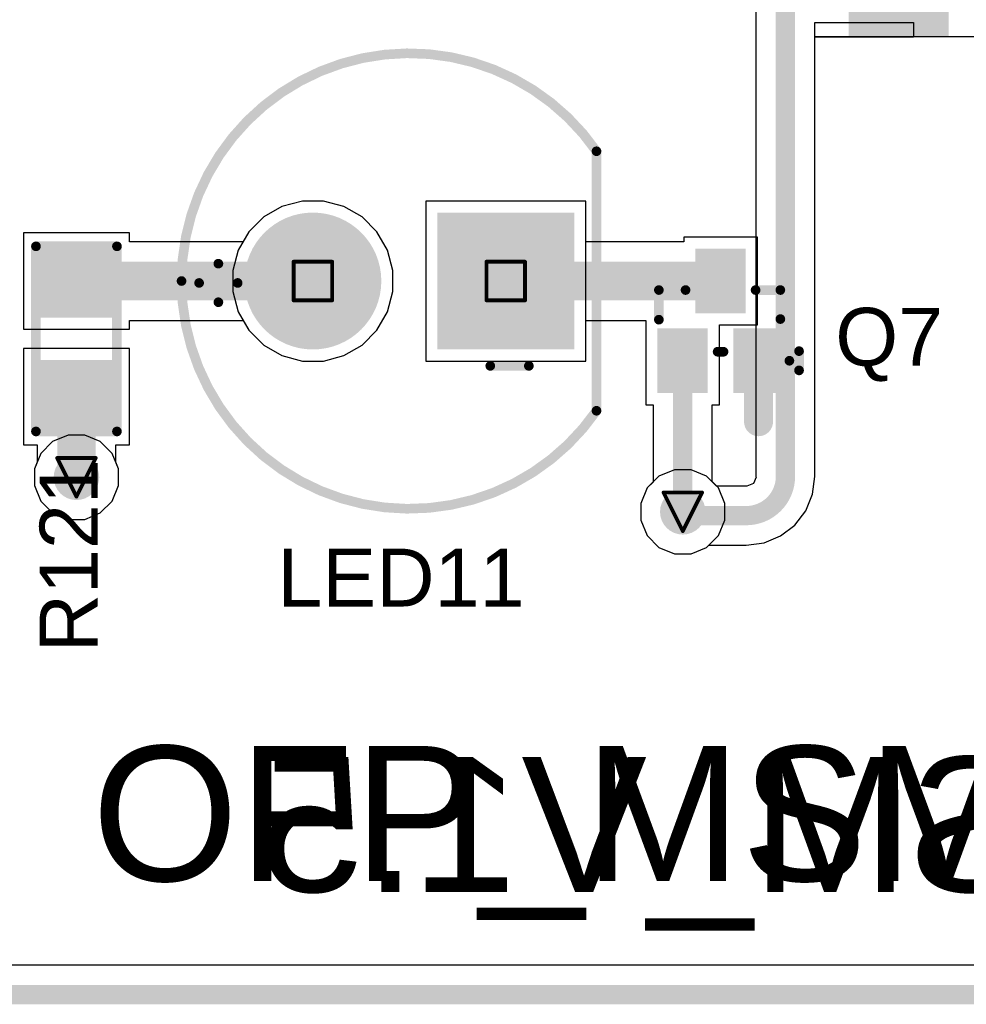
# Model space of a CAD drawing. Header units: inches. Extents: x 0 to 12.2, y 0 to 7.
# Tile 2 of 154: x 0.5 to 1, y 0 to 0.5. Entities that reach past the tile are written whole.
import ezdxf

# ---------------------------------------------------------------- set-up
doc = ezdxf.new("R2010")
doc.units = ezdxf.units.IN
doc.header["$MEASUREMENT"] = 0
for name, color, linetype in [('Board Outline', 216, 'Continuous'), ('Bottom Layer', 5, 'Continuous'), ('Bottom Overlay', 54, 'Continuous'), ('Bottom Solder', 6, 'Continuous'), ('Drill Drawing', 1, 'Continuous'), ('Layer 1', 16, 'Continuous'), ('Layer 2', 76, 'Continuous'), ('Multi-Layer', 9, 'Continuous'), ('Pad Holes', 156, 'Continuous'), ('Top Layer', 1, 'Continuous'), ('Top Overlay', 2, 'Continuous'), ('Top Paste', 8, 'Continuous'), ('Top Solder', 216, 'Continuous'), ('Via Holes', 16, 'Continuous')]:
    doc.layers.add(name, color=color, linetype=linetype)
doc.styles.add('Arial', font='txt', dxfattribs={"height": 0.2})

# ---------------------------------------------------------------- blocks, each defined once
blk = doc.blocks.new('R___0603_50')
at = {"layer": 'Top Layer'}
for points in [[(-0.015, 0.0175), (-0.015, -0.0175), (-0.045, -0.0175), (-0.045, 0.0175)], [(0.045, 0.0175), (0.045, -0.0175), (0.015, -0.0175), (0.015, 0.0175)]]:
    blk.add_hatch(color=1, dxfattribs=at).paths.add_polyline_path(points)
at = {"layer": 'Top Paste'}
for points in [[(-0.015, 0.0175), (-0.015, -0.0175), (-0.045, -0.0175), (-0.045, 0.0175)], [(0.045, 0.0175), (0.045, -0.0175), (0.015, -0.0175), (0.015, 0.0175)]]:
    blk.add_hatch(color=8, dxfattribs=at).paths.add_polyline_path(points)
at = {"layer": 'Top Solder'}
for points in [[(-0.011, 0.0215), (-0.011, -0.0215), (-0.049, -0.0215), (-0.049, 0.0215)], [(0.049, 0.0215), (0.049, -0.0215), (0.011, -0.0215), (0.011, 0.0215)]]:
    blk.add_hatch(color=216, dxfattribs=at).paths.add_polyline_path(points)
at = {"layer": 'Top Overlay', "const_width": 0.005}
for points in [[(-0.048, -0.021), (-0.048, 0.021)], [(0.048, 0.021), (-0.048, 0.021)], [(0.048, -0.021), (0.048, 0.021)], [(0.048, -0.021), (-0.048, -0.021)]]:
    blk.add_lwpolyline(points, dxfattribs=at)
at = {"layer": 'Top Overlay', "const_width": 0.0025}
for points in [[(-0.04925, 0.021, 1), (-0.04675, 0.021, 1)], [(-0.04925, 0.021, 1), (-0.04675, 0.021, 1)], [(0.04675, 0.021, 1), (0.04925, 0.021, 1)], [(0.04675, 0.021, 1), (0.04925, 0.021, 1)], [(-0.04925, -0.021, 1), (-0.04675, -0.021, 1)], [(-0.04925, -0.021, 1), (-0.04675, -0.021, 1)], [(0.04675, -0.021, 1), (0.04925, -0.021, 1)], [(0.04675, -0.021, 1), (0.04925, -0.021, 1)]]:
    blk.add_lwpolyline(points, format="xyb", close=True, dxfattribs=at)
blk = doc.blocks.new('SOT_416_164')
at = {"layer": 'Top Layer'}
for points in [[(-0.00906, 0.033465), (0.00906, 0.033465), (0.00906, 0.007875), (-0.00906, 0.007875)], [(-0.028745, -0.00787), (-0.010635, -0.00787), (-0.010635, -0.03347), (-0.028745, -0.03347)], [(0.010635, -0.00787), (0.028745, -0.00787), (0.028745, -0.03347), (0.010635, -0.03347)]]:
    blk.add_hatch(color=1, dxfattribs=at).paths.add_polyline_path(points)
at = {"layer": 'Top Paste'}
for points in [[(-0.00906, 0.033465), (0.00906, 0.033465), (0.00906, 0.007875), (-0.00906, 0.007875)], [(-0.028745, -0.00787), (-0.010635, -0.00787), (-0.010635, -0.03347), (-0.028745, -0.03347)], [(0.010635, -0.00787), (0.028745, -0.00787), (0.028745, -0.03347), (0.010635, -0.03347)]]:
    blk.add_hatch(color=8, dxfattribs=at).paths.add_polyline_path(points)
at = {"layer": 'Top Solder'}
for points in [[(-0.01306, 0.037465), (0.01306, 0.037465), (0.01306, 0.003875), (-0.01306, 0.003875)], [(-0.032745, -0.00387), (-0.006635, -0.00387), (-0.006635, -0.03747), (-0.032745, -0.03747)], [(0.006635, -0.00387), (0.032745, -0.00387), (0.032745, -0.03747), (0.006635, -0.03747)]]:
    blk.add_hatch(color=216, dxfattribs=at).paths.add_polyline_path(points)
at = {"layer": 'Top Overlay', "const_width": 0.005}
for points in [[(-0.032, 0.016), (-0.0181601, 0.016)], [(-0.032, 0.000621), (-0.032, 0.016)], [(0.0181601, 0.016), (0.031, 0.016)], [(0.031, 0.000943), (0.031, 0.016)], [(-0.001535, -0.016), (0.001535, -0.016)], [(0.0356899, -0.02067), (0.04069, -0.01567)], [(0.04069, -0.02567), (0.04069, -0.01567)], [(0.0356899, -0.02067), (0.04069, -0.02567)]]:
    blk.add_lwpolyline(points, dxfattribs=at)
at = {"layer": 'Top Overlay', "const_width": 0.0025}
for points in [[(-0.03325, 0.016, 1), (-0.03075, 0.016, 1)], [(-0.03325, 0.016, 1), (-0.03075, 0.016, 1)], [(-0.0194101, 0.016, 1), (-0.0169101, 0.016, 1)], [(0.0169101, 0.016, 1), (0.0194101, 0.016, 1)], [(0.02975, 0.016, 1), (0.03225, 0.016, 1)], [(0.02975, 0.016, 1), (0.03225, 0.016, 1)], [(-0.03325, 0.000621, 1), (-0.03075, 0.000621, 1)], [(0.02975, 0.000943, 1), (0.03225, 0.000943, 1)], [(-0.002785, -0.016, 1), (-0.000285, -0.016, 1)], [(0.000285, -0.016, 1), (0.002785, -0.016, 1)], [(0.03944, -0.01567, 1), (0.04194, -0.01567, 1)], [(0.03944, -0.01567, 1), (0.04194, -0.01567, 1)], [(0.0344399, -0.02067, 1), (0.0369399, -0.02067, 1)], [(0.0344399, -0.02067, 1), (0.0369399, -0.02067, 1)], [(0.03944, -0.02567, 1), (0.04194, -0.02567, 1)], [(0.03944, -0.02567, 1), (0.04194, -0.02567, 1)]]:
    blk.add_lwpolyline(points, format="xyb", close=True, dxfattribs=at)
blk = doc.blocks.new('TH_LED_5___G_____172')
at = {"layer": 'Bottom Layer'}
blk.add_hatch(color=5, dxfattribs=at).paths.add_polyline_path([(-0.08149595, 0.03149605), (-0.01850385, 0.03149605), (-0.01850385, -0.03149605), (-0.08149595, -0.03149605)])
h = blk.add_hatch(color=5, dxfattribs=at)
edge = h.paths.add_edge_path()
edge.add_arc((0.0499999, 0), 0.031496, 0, 360)
at = {"layer": 'Bottom Solder'}
blk.add_hatch(color=6, dxfattribs=at).paths.add_polyline_path([(-0.08549595, 0.03549605), (-0.01450385, 0.03549605), (-0.01450385, -0.03549605), (-0.08549595, -0.03549605)])
h = blk.add_hatch(color=6, dxfattribs=at)
edge = h.paths.add_edge_path()
edge.add_arc((0.0499999, 0), 0.035496, 0, 360)
at = {"layer": 'Layer 1'}
blk.add_hatch(color=16, dxfattribs=at).paths.add_polyline_path([(-0.08149595, 0.03149605), (-0.01850385, 0.03149605), (-0.01850385, -0.03149605), (-0.08149595, -0.03149605)])
h = blk.add_hatch(color=16, dxfattribs=at)
edge = h.paths.add_edge_path()
edge.add_arc((0.0499999, 0), 0.031496, 0, 360)
at = {"layer": 'Layer 2'}
blk.add_hatch(color=76, dxfattribs=at).paths.add_polyline_path([(-0.08149595, 0.03149605), (-0.01850385, 0.03149605), (-0.01850385, -0.03149605), (-0.08149595, -0.03149605)])
h = blk.add_hatch(color=76, dxfattribs=at)
edge = h.paths.add_edge_path()
edge.add_arc((0.0499999, 0), 0.031496, 0, 360)
at = {"layer": 'Multi-Layer'}
blk.add_hatch(color=9, dxfattribs=at).paths.add_polyline_path([(-0.08149595, 0.03149605), (-0.01850385, 0.03149605), (-0.01850385, -0.03149605), (-0.08149595, -0.03149605)])
h = blk.add_hatch(color=9, dxfattribs=at)
edge = h.paths.add_edge_path()
edge.add_arc((0.0499999, 0), 0.031496, 0, 360)
at = {"layer": 'Pad Holes'}
h = blk.add_hatch(color=7, dxfattribs=at)
edge = h.paths.add_edge_path()
edge.add_arc((-0.0499999, 0), 0.017717, 0, 360)
h = blk.add_hatch(color=7, dxfattribs=at)
edge = h.paths.add_edge_path()
edge.add_arc((0.0499999, 0), 0.017717, 0, 360)
at = {"layer": 'Top Layer'}
blk.add_hatch(color=1, dxfattribs=at).paths.add_polyline_path([(-0.08149595, 0.03149605), (-0.01850385, 0.03149605), (-0.01850385, -0.03149605), (-0.08149595, -0.03149605)])
h = blk.add_hatch(color=1, dxfattribs=at)
edge = h.paths.add_edge_path()
edge.add_arc((0.0499999, 0), 0.031496, 0, 360)
at = {"layer": 'Top Solder'}
blk.add_hatch(color=216, dxfattribs=at).paths.add_polyline_path([(-0.08549595, 0.03549605), (-0.01450385, 0.03549605), (-0.01450385, -0.03549605), (-0.08549595, -0.03549605)])
h = blk.add_hatch(color=216, dxfattribs=at)
edge = h.paths.add_edge_path()
edge.add_arc((0.0499999, 0), 0.035496, 0, 360)
at = {"layer": 'Top Overlay', "const_width": 0.005}
for points in [[(-0.0970696, 0.0672869, -0.7350501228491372), (0.1181102, 0)], [(0.1181102, 0, -0.7350501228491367), (-0.0970696, -0.0672869)]]:
    blk.add_lwpolyline(points, format="xyb", dxfattribs=at)
for points in [[(-0.0970696, 0.0672869), (-0.0970696, -0.0672869)], [(-0.042, 0.044), (-0.062, 0.044)], [(0.099, 0.011), (0.099, -0.009)], [(0.1089999, 0.001), (0.089, 0.001)]]:
    blk.add_lwpolyline(points, dxfattribs=at)
at = {"layer": 'Top Overlay', "const_width": 0.0025}
for points in [[(-0.0983196, 0.0672869, 1), (-0.0958196, 0.0672869, 1)], [(-0.0983196, 0.0672869, 1), (-0.0958196, 0.0672869, 1)], [(-0.06325, 0.044, 1), (-0.06075, 0.044, 1)], [(-0.04325, 0.044, 1), (-0.04075, 0.044, 1)], [(0.09775, 0.011, 1), (0.10025, 0.011, 1)], [(0.08775, 0.001, 1), (0.09025, 0.001, 1)], [(0.1077499, 0.001, 1), (0.1102499, 0.001, 1)], [(0.1168602, 0, 1), (0.1193602, 0, 1)], [(0.1168602, 0, 1), (0.1193602, 0, 1)], [(0.09775, -0.009, 1), (0.10025, -0.009, 1)], [(-0.0983196, -0.0672869, 1), (-0.0958196, -0.0672869, 1)], [(-0.0983196, -0.0672869, 1), (-0.0958196, -0.0672869, 1)]]:
    blk.add_lwpolyline(points, format="xyb", close=True, dxfattribs=at)
blk = doc.blocks.new('LED_0603_173')
at = {"layer": 'Top Layer'}
for points in [[(-0.03937, 0.01968505), (-0.019685, 0.01968505), (-0.019685, -0.01968505), (-0.03937, -0.01968505)], [(0.0196851, 0.01968505), (0.0393701, 0.01968505), (0.0393701, -0.01968505), (0.0196851, -0.01968505)]]:
    blk.add_hatch(color=1, dxfattribs=at).paths.add_polyline_path(points)
at = {"layer": 'Top Overlay'}
blk.add_hatch(color=2, dxfattribs=at).paths.add_polyline_path([(0.0439952, -0.0259945), (0.068995, -0.0259945), (0.068995, 0.0260055), (0.0439952, 0.0260055)])
at = {"layer": 'Top Paste'}
for points in [[(-0.03937, 0.01968505), (-0.019685, 0.01968505), (-0.019685, -0.01968505), (-0.03937, -0.01968505)], [(0.0196851, 0.01968505), (0.0393701, 0.01968505), (0.0393701, -0.01968505), (0.0196851, -0.01968505)]]:
    blk.add_hatch(color=8, dxfattribs=at).paths.add_polyline_path(points)
at = {"layer": 'Top Solder'}
for points in [[(-0.04337, 0.02368505), (-0.015685, 0.02368505), (-0.015685, -0.02368505), (-0.04337, -0.02368505)], [(0.0156851, 0.02368505), (0.0433701, 0.02368505), (0.0433701, -0.02368505), (0.0156851, -0.02368505)]]:
    blk.add_hatch(color=216, dxfattribs=at).paths.add_polyline_path(points)
at = {"layer": 'Top Overlay', "const_width": 0.005}
for points in [[(-0.017, 0.024), (-0.044, 0.0240001)], [(-0.044, -0.0240001), (-0.044, 0.0240001)], [(0.0440001, 0.024), (0.017, 0.024)], [(0.0440001, -0.024), (0.0440001, 0.024)], [(-0.044, -0.0240001), (-0.017, -0.024)], [(0.0440001, -0.024), (0.017, -0.024)]]:
    blk.add_lwpolyline(points, dxfattribs=at)
at = {"layer": 'Top Overlay', "const_width": 0.0025}
for points in [[(-0.04525, 0.0240001, 1), (-0.04275, 0.0240001, 1)], [(-0.04525, 0.0240001, 1), (-0.04275, 0.0240001, 1)], [(-0.01825, 0.024, 1), (-0.01575, 0.024, 1)], [(0.01575, 0.024, 1), (0.01825, 0.024, 1)], [(0.0427501, 0.024, 1), (0.0452501, 0.024, 1)], [(0.0427501, 0.024, 1), (0.0452501, 0.024, 1)], [(-0.04525, -0.0240001, 1), (-0.04275, -0.0240001, 1)], [(-0.04525, -0.0240001, 1), (-0.04275, -0.0240001, 1)], [(-0.01825, -0.024, 1), (-0.01575, -0.024, 1)], [(0.01575, -0.024, 1), (0.01825, -0.024, 1)], [(0.0427501, -0.024, 1), (0.0452501, -0.024, 1)], [(0.0427501, -0.024, 1), (0.0452501, -0.024, 1)]]:
    blk.add_lwpolyline(points, format="xyb", close=True, dxfattribs=at)

msp = doc.modelspace()

# ---------------------------------------------------------------- hatches: boundary and pattern name
at = {"layer": 'Bottom Layer'}
h = msp.add_hatch(color=5, dxfattribs=at)
edge = h.paths.add_edge_path()
edge.add_arc((0.54, 0.2682992), 0.011811, 0, 360)
h = msp.add_hatch(color=5, dxfattribs=at)
edge = h.paths.add_edge_path()
edge.add_arc((0.8544151, 0.2503955), 0.011811, 0, 360)
at = {"layer": 'Layer 1'}
h = msp.add_hatch(color=16, dxfattribs=at)
edge = h.paths.add_edge_path()
edge.add_arc((0.54, 0.2682992), 0.011811, 0, 360)
h = msp.add_hatch(color=16, dxfattribs=at)
edge = h.paths.add_edge_path()
edge.add_arc((0.8544151, 0.2503955), 0.011811, 0, 360)
at = {"layer": 'Layer 2'}
h = msp.add_hatch(color=76, dxfattribs=at)
edge = h.paths.add_edge_path()
edge.add_arc((0.54, 0.2682992), 0.011811, 0, 360)
h = msp.add_hatch(color=76, dxfattribs=at)
edge = h.paths.add_edge_path()
edge.add_arc((0.8544151, 0.2503955), 0.011811, 0, 360)
at = {"layer": 'Top Layer'}
h = msp.add_hatch(color=1, dxfattribs=at)
edge = h.paths.add_edge_path()
edge.add_arc((0.54, 0.2682992), 0.011811, 0, 360)
h = msp.add_hatch(color=1, dxfattribs=at)
edge = h.paths.add_edge_path()
edge.add_arc((0.8544151, 0.2503955), 0.011811, 0, 360)
at = {"layer": 'Via Holes'}
h = msp.add_hatch(color=7, dxfattribs=at)
edge = h.paths.add_edge_path()
edge.add_arc((0.54, 0.2682992), 0.0059055, 0, 360)
h = msp.add_hatch(color=7, dxfattribs=at)
edge = h.paths.add_edge_path()
edge.add_arc((0.8544151, 0.2503955), 0.0059055, 0, 360)

# ---------------------------------------------------------------- linework, layer by layer
at = {"layer": 'Board Outline', "const_width": 0.01}
msp.add_lwpolyline([(-6e-07, -7e-07), (4.3307081, -7e-07)], dxfattribs=at)
at = {"layer": 'Bottom Layer'}
for p, q in [((0.8923601, 0.6306466), (0.8923601, 0.26874)), ((0.9229479, 0.4967696), (0.9229479, 0.5041024)), ((0.9229479, 0.5041024), (0.9740594, 0.5041024)), ((0.9740594, 0.5041024), (0.9740592, 0.4967696)), ((0.9740592, 0.4967696), (0.9229479, 0.4967696)), ((0.9229479, 0.26874), (0.9229479, 0.4967696)), ((0.9229479, 0.4967696), (0.9740592, 0.4967696)), ((0.9740592, 0.4967696), (0.9740592, 0.4968069)), ((0.9740592, 0.4968069), (1.3482923, 0.4968069)), ((0.6465801, 0.4087486), (0.6371178, 0.4032856)), ((0.6571339, 0.4115765), (0.6465801, 0.4087486)), ((0.6680601, 0.4115765), (0.6571339, 0.4115765)), ((0.6786139, 0.4087486), (0.6680601, 0.4115765)), ((0.6880762, 0.4032856), (0.6786139, 0.4087486)), ((0.8040928, 0.4115765), (0.7211008, 0.4115765)), ((0.7211008, 0.4115765), (0.7211008, 0.3285845)), ((0.8040928, 0.3285845), (0.8040928, 0.4115765)), ((0.6371178, 0.4032856), (0.6293919, 0.3955597)), ((0.6958021, 0.3955597), (0.6880762, 0.4032856)), ((0.6293919, 0.3955597), (0.6239289, 0.3860974)), ((0.7012651, 0.3860974), (0.6958021, 0.3955597)), ((0.6239289, 0.3860974), (0.621101, 0.3755436)), ((0.704093, 0.3755436), (0.7012651, 0.3860974)), ((0.621101, 0.3755436), (0.621101, 0.3646174)), ((0.704093, 0.3646174), (0.704093, 0.3755436)), ((0.621101, 0.3646174), (0.6239289, 0.3540636)), ((0.7012651, 0.3540636), (0.704093, 0.3646174)), ((0.6239289, 0.3540636), (0.6293919, 0.3446013)), ((0.6958021, 0.3446013), (0.7012651, 0.3540636)), ((0.6293919, 0.3446013), (0.6371178, 0.3368754)), ((0.6880762, 0.3368754), (0.6958021, 0.3446013)), ((0.6371178, 0.3368754), (0.6465801, 0.3314124)), ((0.6786139, 0.3314124), (0.6880762, 0.3368754)), ((0.6465801, 0.3314124), (0.6571339, 0.3285845)), ((0.6571339, 0.3285845), (0.6680601, 0.3285845)), ((0.6680601, 0.3285845), (0.6786139, 0.3314124)), ((0.7211008, 0.3285845), (0.8040928, 0.3285845)), ((0.5276451, 0.2867897), (0.5215095, 0.2806541)), ((0.5356615, 0.2901102), (0.5276451, 0.2867897)), ((0.5443385, 0.2901102), (0.5356615, 0.2901102)), ((0.5523549, 0.2867897), (0.5443385, 0.2901102)), ((0.5584905, 0.2806541), (0.5523549, 0.2867897)), ((0.5215095, 0.2806541), (0.518189, 0.2726377)), ((0.561811, 0.2726377), (0.5584905, 0.2806541)), ((0.518189, 0.2726377), (0.518189, 0.2639607)), ((0.561811, 0.2639607), (0.561811, 0.2726377)), ((0.8500766, 0.2722065), (0.8420602, 0.268886)), ((0.8587536, 0.2722065), (0.8500766, 0.2722065)), ((0.86677, 0.268886), (0.8587536, 0.2722065)), ((0.8420602, 0.268886), (0.8359246, 0.2627504)), ((0.8719449, 0.2637111), (0.86677, 0.268886)), ((0.8924222, 0.268428), (0.8910224, 0.2650488)), ((0.8923601, 0.26874), (0.8924222, 0.268428)), ((0.9217448, 0.2595189), (0.9229588, 0.26874)), ((0.9229588, 0.26874), (0.9229479, 0.26874)), ((0.518189, 0.2639607), (0.5215095, 0.2559443)), ((0.5584905, 0.2559443), (0.561811, 0.2639607)), ((0.8359246, 0.2627504), (0.8326041, 0.254734)), ((0.8873312, 0.2637111), (0.8719449, 0.2637111)), ((0.8876432, 0.263649), (0.8873312, 0.2637111)), ((0.8910224, 0.2650488), (0.8876432, 0.263649)), ((0.5215095, 0.2559443), (0.5276451, 0.2498087)), ((0.5523549, 0.2498087), (0.5584905, 0.2559443)), ((0.9181856, 0.2509262), (0.9217448, 0.2595189)), ((0.8326041, 0.254734), (0.8326041, 0.246057)), ((0.9125237, 0.2435475), (0.9181856, 0.2509262)), ((0.5276451, 0.2498087), (0.5356615, 0.2464882)), ((0.5356615, 0.2464882), (0.5443385, 0.2464882)), ((0.5443385, 0.2464882), (0.5523549, 0.2498087)), ((0.8326041, 0.246057), (0.8359246, 0.2380406)), ((0.905145, 0.2378856), (0.9125237, 0.2435475)), ((0.8359246, 0.2380406), (0.8420602, 0.231905)), ((0.8965523, 0.2343264), (0.905145, 0.2378856)), ((0.8420602, 0.231905), (0.8500766, 0.2285845)), ((0.8587536, 0.2285845), (0.86677, 0.231905)), ((0.86677, 0.231905), (0.8679883, 0.2331233)), ((0.8679883, 0.2331233), (0.8873312, 0.2331233)), ((0.8873312, 0.2331124), (0.8965523, 0.2343264)), ((0.8873312, 0.2331233), (0.8873312, 0.2331124)), ((0.8500766, 0.2285845), (0.8587536, 0.2285845)), ((1.6317309, 0.0152934), (0.1631924, 0.0152934))]:
    msp.add_line(p, q, dxfattribs=at)
at = {"layer": 'Bottom Layer', "const_width": 0.01}
for points in [[(0.907654, 0.26874), (0.907654, 2.8820175)], [(0.8563934, 0.2484172), (0.8873312, 0.2484172)]]:
    msp.add_lwpolyline(points, dxfattribs=at)
for points in [[(0.907654, 0.26874, -0.4142135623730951), (0.8873312, 0.2484172)], [(0.8563934, 0.2484172, -0.4142135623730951), (0.8544151, 0.2503955)]]:
    msp.add_lwpolyline(points, format="xyb", dxfattribs=at)
at = {"layer": 'Bottom Layer', "const_width": 0.005}
for points in [[(0.905154, 0.26874, 1), (0.910154, 0.26874, 1)], [(0.905154, 0.26874, 1), (0.910154, 0.26874, 1)], [(0.8519151, 0.2503955, 1), (0.8569151, 0.2503955, 1)], [(0.8538934, 0.2484172, 1), (0.8588934, 0.2484172, 1)], [(0.8538934, 0.2484172, 1), (0.8588934, 0.2484172, 1)], [(0.8848312, 0.2484172, 1), (0.8898312, 0.2484172, 1)], [(0.8848312, 0.2484172, 1), (0.8898312, 0.2484172, 1)]]:
    msp.add_lwpolyline(points, format="xyb", close=True, dxfattribs=at)
at = {"layer": 'Drill Drawing', "const_width": 0.002}
for points in [[(0.652597, 0.3800805), (0.672597, 0.3800805)], [(0.652597, 0.3600805), (0.652597, 0.3800805)], [(0.672597, 0.3600805), (0.672597, 0.3800805)], [(0.7525968, 0.3800805), (0.7725968, 0.3800805)], [(0.7525968, 0.3600805), (0.7525968, 0.3800805)], [(0.7725968, 0.3600805), (0.7725968, 0.3800805)], [(0.652597, 0.3600805), (0.672597, 0.3600805)], [(0.7525968, 0.3600805), (0.7725968, 0.3600805)], [(0.53, 0.2782992), (0.55, 0.2782992)], [(0.53, 0.2782992), (0.54, 0.2582992)], [(0.54, 0.2582992), (0.55, 0.2782992)], [(0.8444151, 0.2603955), (0.8644151, 0.2603955)], [(0.8444151, 0.2603955), (0.8544151, 0.2403955)], [(0.8544151, 0.2403955), (0.8644151, 0.2603955)]]:
    msp.add_lwpolyline(points, dxfattribs=at)
at = {"layer": 'Drill Drawing', "const_width": 0.001}
for points in [[(0.652097, 0.3800805, 1), (0.653097, 0.3800805, 1)], [(0.652097, 0.3800805, 1), (0.653097, 0.3800805, 1)], [(0.672097, 0.3800805, 1), (0.673097, 0.3800805, 1)], [(0.672097, 0.3800805, 1), (0.673097, 0.3800805, 1)], [(0.7520968, 0.3800805, 1), (0.7530968, 0.3800805, 1)], [(0.7520968, 0.3800805, 1), (0.7530968, 0.3800805, 1)], [(0.7720968, 0.3800805, 1), (0.7730968, 0.3800805, 1)], [(0.7720968, 0.3800805, 1), (0.7730968, 0.3800805, 1)], [(0.652097, 0.3600805, 1), (0.653097, 0.3600805, 1)], [(0.652097, 0.3600805, 1), (0.653097, 0.3600805, 1)], [(0.672097, 0.3600805, 1), (0.673097, 0.3600805, 1)], [(0.672097, 0.3600805, 1), (0.673097, 0.3600805, 1)], [(0.7520968, 0.3600805, 1), (0.7530968, 0.3600805, 1)], [(0.7520968, 0.3600805, 1), (0.7530968, 0.3600805, 1)], [(0.7720968, 0.3600805, 1), (0.7730968, 0.3600805, 1)], [(0.7720968, 0.3600805, 1), (0.7730968, 0.3600805, 1)], [(0.5295, 0.2782992, 1), (0.5305, 0.2782992, 1)], [(0.5295, 0.2782992, 1), (0.5305, 0.2782992, 1)], [(0.5495, 0.2782992, 1), (0.5505, 0.2782992, 1)], [(0.5495, 0.2782992, 1), (0.5505, 0.2782992, 1)], [(0.8439151, 0.2603955, 1), (0.8449151, 0.2603955, 1)], [(0.8439151, 0.2603955, 1), (0.8449151, 0.2603955, 1)], [(0.8639151, 0.2603955, 1), (0.8649151, 0.2603955, 1)], [(0.8639151, 0.2603955, 1), (0.8649151, 0.2603955, 1)], [(0.5395, 0.2582992, 1), (0.5405, 0.2582992, 1)], [(0.5395, 0.2582992, 1), (0.5405, 0.2582992, 1)], [(0.8539151, 0.2403955, 1), (0.8549151, 0.2403955, 1)], [(0.8539151, 0.2403955, 1), (0.8549151, 0.2403955, 1)]]:
    msp.add_lwpolyline(points, format="xyb", close=True, dxfattribs=at)
at = {"layer": 'Layer 1'}
for p, q in [((0.6465801, 0.4087486), (0.6371178, 0.4032856)), ((0.6571339, 0.4115765), (0.6465801, 0.4087486)), ((0.6680601, 0.4115765), (0.6571339, 0.4115765)), ((0.6786139, 0.4087486), (0.6680601, 0.4115765)), ((0.6880762, 0.4032856), (0.6786139, 0.4087486)), ((0.8040928, 0.4115765), (0.7211008, 0.4115765)), ((0.7211008, 0.4115765), (0.7211008, 0.3285845)), ((0.8040928, 0.3285845), (0.8040928, 0.4115765)), ((0.6371178, 0.4032856), (0.6293919, 0.3955597)), ((0.6958021, 0.3955597), (0.6880762, 0.4032856)), ((0.6293919, 0.3955597), (0.6239289, 0.3860974)), ((0.7012651, 0.3860974), (0.6958021, 0.3955597)), ((0.6239289, 0.3860974), (0.621101, 0.3755436)), ((0.704093, 0.3755436), (0.7012651, 0.3860974)), ((0.621101, 0.3755436), (0.621101, 0.3646174)), ((0.704093, 0.3646174), (0.704093, 0.3755436)), ((0.621101, 0.3646174), (0.6239289, 0.3540636)), ((0.7012651, 0.3540636), (0.704093, 0.3646174)), ((0.6239289, 0.3540636), (0.6293919, 0.3446013)), ((0.6958021, 0.3446013), (0.7012651, 0.3540636)), ((0.6293919, 0.3446013), (0.6371178, 0.3368754)), ((0.6880762, 0.3368754), (0.6958021, 0.3446013)), ((0.6371178, 0.3368754), (0.6465801, 0.3314124)), ((0.6786139, 0.3314124), (0.6880762, 0.3368754)), ((0.6465801, 0.3314124), (0.6571339, 0.3285845)), ((0.6571339, 0.3285845), (0.6680601, 0.3285845)), ((0.6680601, 0.3285845), (0.6786139, 0.3314124)), ((0.7211008, 0.3285845), (0.8040928, 0.3285845)), ((0.5276451, 0.2867897), (0.5215095, 0.2806541)), ((0.5356615, 0.2901102), (0.5276451, 0.2867897)), ((0.5443385, 0.2901102), (0.5356615, 0.2901102)), ((0.5523549, 0.2867897), (0.5443385, 0.2901102)), ((0.5584905, 0.2806541), (0.5523549, 0.2867897)), ((0.5215095, 0.2806541), (0.518189, 0.2726377)), ((0.561811, 0.2726377), (0.5584905, 0.2806541)), ((0.518189, 0.2726377), (0.518189, 0.2639607)), ((0.561811, 0.2639607), (0.561811, 0.2726377)), ((0.8500766, 0.2722065), (0.8420602, 0.268886)), ((0.8587536, 0.2722065), (0.8500766, 0.2722065)), ((0.86677, 0.268886), (0.8587536, 0.2722065)), ((0.8420602, 0.268886), (0.8359246, 0.2627504)), ((0.8729056, 0.2627504), (0.86677, 0.268886)), ((0.518189, 0.2639607), (0.5215095, 0.2559443)), ((0.5584905, 0.2559443), (0.561811, 0.2639607)), ((0.8359246, 0.2627504), (0.8326041, 0.254734)), ((0.8762261, 0.254734), (0.8729056, 0.2627504)), ((0.5215095, 0.2559443), (0.5276451, 0.2498087)), ((0.5523549, 0.2498087), (0.5584905, 0.2559443)), ((0.8326041, 0.254734), (0.8326041, 0.246057)), ((0.8762261, 0.246057), (0.8762261, 0.254734)), ((0.5276451, 0.2498087), (0.5356615, 0.2464882)), ((0.5356615, 0.2464882), (0.5443385, 0.2464882)), ((0.5443385, 0.2464882), (0.5523549, 0.2498087)), ((0.8326041, 0.246057), (0.8359246, 0.2380406)), ((0.8729056, 0.2380406), (0.8762261, 0.246057)), ((0.8359246, 0.2380406), (0.8420602, 0.231905)), ((0.86677, 0.231905), (0.8729056, 0.2380406)), ((0.8420602, 0.231905), (0.8500766, 0.2285845)), ((0.8587536, 0.2285845), (0.86677, 0.231905)), ((0.8500766, 0.2285845), (0.8587536, 0.2285845)), ((4.1675132, 0.0152934), (0.1631924, 0.0152934))]:
    msp.add_line(p, q, dxfattribs=at)
at = {"layer": 'Layer 2'}
for p, q in [((0.6465801, 0.4087486), (0.6371178, 0.4032856)), ((0.6571339, 0.4115765), (0.6465801, 0.4087486)), ((0.6680601, 0.4115765), (0.6571339, 0.4115765)), ((0.6786139, 0.4087486), (0.6680601, 0.4115765)), ((0.6880762, 0.4032856), (0.6786139, 0.4087486)), ((0.8040928, 0.4115765), (0.7211008, 0.4115765)), ((0.7211008, 0.4115765), (0.7211008, 0.3285845)), ((0.8040928, 0.3285845), (0.8040928, 0.4115765)), ((0.6371178, 0.4032856), (0.6293919, 0.3955597)), ((0.6958021, 0.3955597), (0.6880762, 0.4032856)), ((0.6293919, 0.3955597), (0.6239289, 0.3860974)), ((0.7012651, 0.3860974), (0.6958021, 0.3955597)), ((0.6239289, 0.3860974), (0.621101, 0.3755436)), ((0.704093, 0.3755436), (0.7012651, 0.3860974)), ((0.621101, 0.3755436), (0.621101, 0.3646174)), ((0.704093, 0.3646174), (0.704093, 0.3755436)), ((0.621101, 0.3646174), (0.6239289, 0.3540636)), ((0.7012651, 0.3540636), (0.704093, 0.3646174)), ((0.6239289, 0.3540636), (0.6293919, 0.3446013)), ((0.6958021, 0.3446013), (0.7012651, 0.3540636)), ((0.6293919, 0.3446013), (0.6371178, 0.3368754)), ((0.6880762, 0.3368754), (0.6958021, 0.3446013)), ((0.6371178, 0.3368754), (0.6465801, 0.3314124)), ((0.6786139, 0.3314124), (0.6880762, 0.3368754)), ((0.6465801, 0.3314124), (0.6571339, 0.3285845)), ((0.6571339, 0.3285845), (0.6680601, 0.3285845)), ((0.6680601, 0.3285845), (0.6786139, 0.3314124)), ((0.7211008, 0.3285845), (0.8040928, 0.3285845)), ((0.8500766, 0.2722065), (0.8420602, 0.268886)), ((0.8587536, 0.2722065), (0.8500766, 0.2722065)), ((0.86677, 0.268886), (0.8587536, 0.2722065)), ((0.8420602, 0.268886), (0.8359246, 0.2627504)), ((0.8729056, 0.2627504), (0.86677, 0.268886)), ((0.8359246, 0.2627504), (0.8326041, 0.254734)), ((0.8762261, 0.254734), (0.8729056, 0.2627504)), ((0.8326041, 0.254734), (0.8326041, 0.246057)), ((0.8762261, 0.246057), (0.8762261, 0.254734)), ((0.8326041, 0.246057), (0.8359246, 0.2380406)), ((0.8729056, 0.2380406), (0.8762261, 0.246057)), ((0.8359246, 0.2380406), (0.8420602, 0.231905)), ((0.86677, 0.231905), (0.8729056, 0.2380406)), ((0.8420602, 0.231905), (0.8500766, 0.2285845)), ((0.8587536, 0.2285845), (0.86677, 0.231905)), ((0.8500766, 0.2285845), (0.8587536, 0.2285845)), ((4.1675132, 0.0152934), (0.1631924, 0.0152934))]:
    msp.add_line(p, q, dxfattribs=at)
at = {"layer": 'Top Layer'}
for p, q in [((0.6465801, 0.4087486), (0.6371178, 0.4032856)), ((0.6571339, 0.4115765), (0.6465801, 0.4087486)), ((0.6680601, 0.4115765), (0.6571339, 0.4115765)), ((0.6786139, 0.4087486), (0.6680601, 0.4115765)), ((0.6880762, 0.4032856), (0.6786139, 0.4087486)), ((0.8040928, 0.4115765), (0.7211008, 0.4115765)), ((0.7211008, 0.4115765), (0.7211008, 0.3285845)), ((0.8040928, 0.3904684), (0.8040928, 0.4115765)), ((0.6371178, 0.4032856), (0.6293919, 0.3955597)), ((0.6958021, 0.3955597), (0.6880762, 0.4032856)), ((0.5675, 0.3950805), (0.5125, 0.3950805)), ((0.5125, 0.3950805), (0.5125, 0.3450805)), ((0.5675, 0.3904723), (0.5675, 0.3950805)), ((0.6293919, 0.3955597), (0.6264547, 0.3904723)), ((0.7012651, 0.3860974), (0.6958021, 0.3955597)), ((0.6264547, 0.3904723), (0.5675, 0.3904723)), ((0.8549488, 0.3904684), (0.8040928, 0.3904684)), ((0.8930688, 0.3928716), (0.8549488, 0.3928716)), ((0.8549488, 0.3928716), (0.8549488, 0.3904684)), ((0.8930688, 0.3472816), (0.8930688, 0.3928716)), ((0.704093, 0.3755436), (0.7012651, 0.3860974)), ((0.704093, 0.3646174), (0.704093, 0.3755436)), ((0.7012651, 0.3540636), (0.704093, 0.3646174)), ((0.6958021, 0.3446013), (0.7012651, 0.3540636)), ((0.5675, 0.3450805), (0.5675, 0.3496887)), ((0.5675, 0.3496887), (0.6264547, 0.3496887)), ((0.6264547, 0.3496887), (0.6293919, 0.3446013)), ((0.8040928, 0.3285845), (0.8040928, 0.3496848)), ((0.8040928, 0.3496848), (0.8352638, 0.3496848)), ((0.8352638, 0.3496848), (0.8352638, 0.3059366)), ((0.8733738, 0.3059366), (0.8733738, 0.3472816)), ((0.8733738, 0.3472816), (0.8930688, 0.3472816)), ((0.5125, 0.3450805), (0.5675, 0.3450805)), ((0.6293919, 0.3446013), (0.6371178, 0.3368754)), ((0.6880762, 0.3368754), (0.6958021, 0.3446013)), ((0.5675, 0.3350805), (0.5125, 0.3350805)), ((0.5125, 0.3350805), (0.5125, 0.2850805)), ((0.5675, 0.2850805), (0.5675, 0.3350805)), ((0.6371178, 0.3368754), (0.6465801, 0.3314124)), ((0.6786139, 0.3314124), (0.6880762, 0.3368754)), ((0.6465801, 0.3314124), (0.6571339, 0.3285845)), ((0.6571339, 0.3285845), (0.6680601, 0.3285845)), ((0.6680601, 0.3285845), (0.6786139, 0.3314124)), ((0.7211008, 0.3285845), (0.8040928, 0.3285845)), ((0.8352638, 0.3059366), (0.8390249, 0.3059366)), ((0.8390249, 0.3059366), (0.8390249, 0.2658507)), ((0.8696127, 0.2660433), (0.8696127, 0.3059366)), ((0.8696127, 0.3059366), (0.8733738, 0.3059366)), ((0.5125, 0.2850805), (0.5196082, 0.2850805)), ((0.5196082, 0.2850805), (0.5196082, 0.276064)), ((0.5603918, 0.276064), (0.5603918, 0.2850805)), ((0.5603918, 0.2850805), (0.5675, 0.2850805)), ((0.5196082, 0.276064), (0.518189, 0.2726377)), ((0.561811, 0.2726377), (0.5603918, 0.276064)), ((0.518189, 0.2726377), (0.518189, 0.2639607)), ((0.561811, 0.2639607), (0.561811, 0.2726377)), ((0.8390249, 0.2658507), (0.8359246, 0.2627504)), ((0.8729056, 0.2627504), (0.8696127, 0.2660433)), ((0.518189, 0.2639607), (0.5215095, 0.2559443)), ((0.5584905, 0.2559443), (0.561811, 0.2639607)), ((0.8359246, 0.2627504), (0.8326041, 0.254734)), ((0.8762261, 0.254734), (0.8729056, 0.2627504)), ((0.5215095, 0.2559443), (0.5276451, 0.2498087)), ((0.5523549, 0.2498087), (0.5584905, 0.2559443)), ((0.8326041, 0.254734), (0.8326041, 0.246057)), ((0.8762261, 0.246057), (0.8762261, 0.254734)), ((0.5276451, 0.2498087), (0.5356615, 0.2464882)), ((0.5356615, 0.2464882), (0.5443385, 0.2464882)), ((0.5443385, 0.2464882), (0.5523549, 0.2498087)), ((0.8326041, 0.246057), (0.8359246, 0.2380406)), ((0.8729056, 0.2380406), (0.8762261, 0.246057)), ((0.8359246, 0.2380406), (0.8420602, 0.231905)), ((0.86677, 0.231905), (0.8729056, 0.2380406)), ((0.8420602, 0.231905), (0.8500766, 0.2285845)), ((0.8587536, 0.2285845), (0.86677, 0.231905)), ((0.8500766, 0.2285845), (0.8587536, 0.2285845)), ((1.6317309, 0.0152934), (0.1631924, 0.0152934))]:
    msp.add_line(p, q, dxfattribs=at)
for points, const_width in [([(0.54, 0.3700805), (0.662597, 0.3700805)], 0.02), ([(0.7626007, 0.3700766), (0.8706864, 0.3700766)], 0.02), ([(0.7625968, 0.3700805), (0.7626007, 0.3700766)], 0.01), ([(0.8542225, 0.3288329), (0.8543188, 0.3287366)], 0.01), ([(0.8543188, 0.2504918), (0.8543188, 0.3287366)], 0.01), ([(0.8936988, 0.2971118), (0.8936988, 0.3287366)], 0.015), ([(0.54, 0.2682992), (0.54, 0.3100805)], 0.02), ([(0.8543188, 0.2504918), (0.8544151, 0.2503955)], 0.01)]:
    msp.add_lwpolyline(points, dxfattribs=dict(at, const_width=const_width))
for points, const_width in [([(0.535, 0.3700805, 1), (0.545, 0.3700805, 1)], 0.01), ([(0.657597, 0.3700805, 1), (0.667597, 0.3700805, 1)], 0.01), ([(0.7576007, 0.3700766, 1), (0.7676007, 0.3700766, 1)], 0.01), ([(0.8656864, 0.3700766, 1), (0.8756864, 0.3700766, 1)], 0.01), ([(0.7600968, 0.3700805, 1), (0.7650968, 0.3700805, 1)], 0.005), ([(0.7601007, 0.3700766, 1), (0.7651007, 0.3700766, 1)], 0.005), ([(0.8517225, 0.3288329, 1), (0.8567225, 0.3288329, 1)], 0.005), ([(0.8518188, 0.3287366, 1), (0.8568188, 0.3287366, 1)], 0.005), ([(0.8518188, 0.3287366, 1), (0.8568188, 0.3287366, 1)], 0.005), ([(0.8899488, 0.3287366, 1), (0.8974488, 0.3287366, 1)], 0.0075), ([(0.535, 0.3100805, 1), (0.545, 0.3100805, 1)], 0.01), ([(0.8899488, 0.2971118, 1), (0.8974488, 0.2971118, 1)], 0.0075), ([(0.535, 0.2682992, 1), (0.545, 0.2682992, 1)], 0.01), ([(0.8518188, 0.2504918, 1), (0.8568188, 0.2504918, 1)], 0.005), ([(0.8518188, 0.2504918, 1), (0.8568188, 0.2504918, 1)], 0.005), ([(0.8519151, 0.2503955, 1), (0.8569151, 0.2503955, 1)], 0.005)]:
    msp.add_lwpolyline(points, format="xyb", close=True, dxfattribs=dict(at, const_width=const_width))

# ---------------------------------------------------------------- block references
for name, p, rotation in [('LED_0603_173', (0.9663632, 0.5653843), 270), ('TH_LED_5___G_____172', (0.7125969, 0.3700805), 180), ('R___0603_50', (0.54, 0.3400805), 270)]:
    msp.add_blockref(name, p, dxfattribs=dict(rotation=rotation))
msp.add_blockref('SOT_416_164', (0.8740088, 0.3494066))

# ---------------------------------------------------------------- texts
at = {"layer": 'Bottom Overlay', "style": 'Arial', "text_generation_flag": 2}
msp.add_text('OFP_MSM_V1.5', height=0.07, dxfattribs=at).set_placement((1.3737496, 0.0533235))
at = {"layer": 'Top Overlay', "style": 'Arial'}
for s, height, p in [('Q7', 0.03, (0.9334929, 0.3261695)), ('LED11', 0.03, (0.644181, 0.2012927)), ('OFP_MSM_V1.5', 0.07, (0.5479304, 0.0589347))]:
    msp.add_text(s, height=height, dxfattribs=at).set_placement(p)
msp.add_text('R121', height=0.03, rotation=90, dxfattribs=at).set_placement((0.5509255, 0.1775154))

doc.saveas('drawing.dxf')
